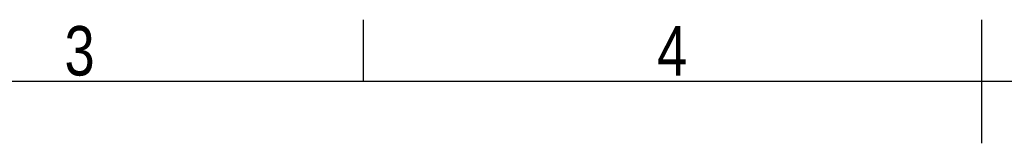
# Model space of a CAD drawing. Header units: millimetres. Extents: x 0 to 420, y 0 to 297.
# Tile 18 of 35: x 129 to 212, y 287 to 297. Entities that reach past the tile are written whole.
import ezdxf

# ---------------------------------------------------------------- set-up
doc = ezdxf.new("R2010")
doc.units = ezdxf.units.MM
doc.layers.add('CARTIGLIO', color=140, linetype='Continuous')
doc.styles.add('SLDTEXTSTYLE2', font='TXT', dxfattribs={"width": 0.821468})

msp = doc.modelspace()

# ---------------------------------------------------------------- linework, layer by layer
at = {"layer": 'CARTIGLIO', "linetype": 'Continuous'}
for p, q in [((158.2616, 291.82257), (158.2616, 296.99679)), ((210.00376, 286.64835), (210.00376, 296.99679)), ((414.8274, 291.82257), (5.18012, 291.82257))]:
    msp.add_line(p, q, dxfattribs=at)

# ---------------------------------------------------------------- texts
at = {"layer": 'CARTIGLIO', "char_height": 4.13937, "attachment_point": 2, "style": 'SLDTEXTSTYLE2'}
for s, insert in [('3', (134.49186, 296.46286)), ('4', (184.08902, 296.46286))]:
    msp.add_mtext(s, dxfattribs=dict(at, insert=insert))

doc.saveas('drawing.dxf')
